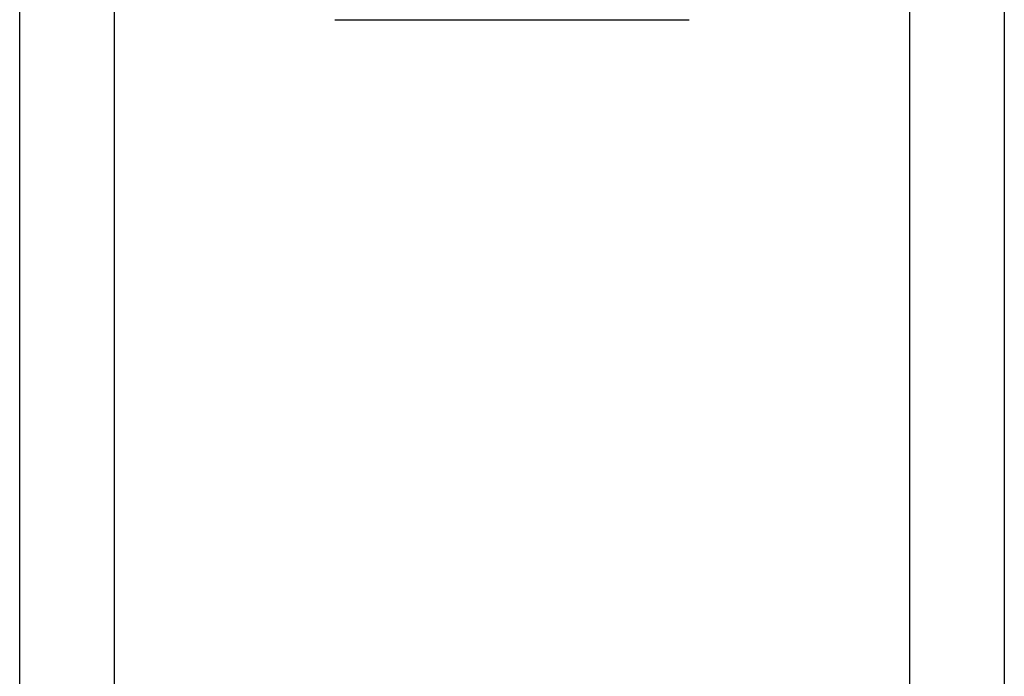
# Model space of a CAD drawing. Header units: inches. Extents: x 2.3 to 62.6, y 3.3 to 33.7.
# Tile 45 of 57: x 12.407 to 12.969, y 23.295 to 23.669. Entities that reach past the tile are written whole.
import ezdxf

# ---------------------------------------------------------------- set-up
doc = ezdxf.new("R2010")
doc.units = ezdxf.units.IN
doc.header["$MEASUREMENT"] = 0
doc.layers.add('Visible Edges(ANSI)', color=7, linetype='Continuous', lineweight=25)
doc.layers.add('Visible Tangent Edges(ANSI)', color=7, linetype='Continuous', lineweight=25)

msp = doc.modelspace()

# ---------------------------------------------------------------- linework, layer by layer
at = {"layer": 'Visible Edges(ANSI)'}
for p, q in [((12.40714, 10.74221), (12.40714, 24.19103)), ((12.96914, 24.19103), (12.96914, 10.74221)), ((12.58699, 23.66937), (12.78929, 23.66937))]:
    msp.add_line(p, q, dxfattribs=at)
at = {"layer": 'Visible Tangent Edges(ANSI)'}
for p, q in [((12.46099, 24.19103), (12.46099, 10.74221)), ((12.91529, 10.74221), (12.91529, 24.19103))]:
    msp.add_line(p, q, dxfattribs=at)

doc.saveas('drawing.dxf')
